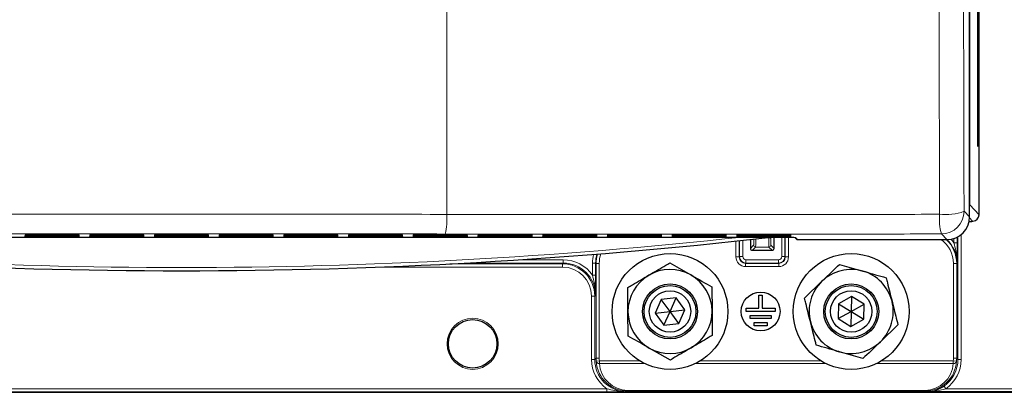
# Model space of a CAD drawing. Header units: millimetres. Extents: x 5 to 418, y 2 to 292.
# Tile 2 of 47: x 75 to 125, y 81 to 100. Entities that reach past the tile are written whole.
import ezdxf

# ---------------------------------------------------------------- set-up
doc = ezdxf.new("R2010")
doc.units = ezdxf.units.MM

msp = doc.modelspace()

# ---------------------------------------------------------------- linework, layer by layer
at = {"color": 7, "linetype": 'Continuous', "lineweight": 25}
for p, q in [((124.1941, 90.1383), (124.1941, 245.6513)), ((124.1198, 239.2856), (124.1198, 93.6522)), ((124.1277, 93.6522), (124.1277, 239.2856)), ((123.7052, 90.0248), (123.7052, 102.6024)), ((124.1198, 93.6522), (124.1277, 93.6522)), ((123.6825, 89.7954), (123.8043, 89.7954)), ((123.8069, 89.805), (123.8621, 89.805)), ((123.8622, 89.805), (123.8735, 89.8052)), ((54.2068, 88.9876), (112.0017, 88.9876)), ((75.1773, 89.0481), (77.6979, 89.0481)), ((75.1805, 89.1073), (77.6948, 89.1073)), ((77.8184, 89.1058), (77.8191, 89.1057)), ((77.8215, 89.0465), (77.8222, 89.0464)), ((78.5107, 89.0481), (81.0312, 89.0481)), ((78.5138, 89.1073), (81.0281, 89.1073)), ((81.1518, 89.1058), (81.1524, 89.1057)), ((81.1549, 89.0465), (81.1555, 89.0464)), ((81.844, 89.0481), (84.3646, 89.0481)), ((81.8471, 89.1073), (84.3615, 89.1073)), ((84.4851, 89.1058), (84.4858, 89.1057)), ((84.4882, 89.0465), (84.4889, 89.0464)), ((85.1773, 89.0481), (87.6979, 89.0481)), ((85.1805, 89.1073), (87.6948, 89.1073)), ((87.8184, 89.1058), (87.8191, 89.1057)), ((87.8215, 89.0465), (87.8222, 89.0464)), ((88.5107, 89.0481), (91.0312, 89.0481)), ((88.5138, 89.1073), (91.0281, 89.1073)), ((91.1518, 89.1058), (91.1524, 89.1057)), ((91.1549, 89.0465), (91.1555, 89.0464)), ((91.844, 89.0481), (94.3646, 89.0481)), ((91.8471, 89.1073), (94.3615, 89.1073)), ((94.4851, 89.1058), (94.4858, 89.1057)), ((94.4882, 89.0465), (94.4889, 89.0464)), ((95.1773, 89.0481), (97.6979, 89.0481)), ((95.1805, 89.1073), (97.6948, 89.1073)), ((97.8184, 89.1058), (97.8191, 89.1057)), ((97.8215, 89.0465), (97.8222, 89.0464)), ((98.5107, 89.0481), (101.0312, 89.0481)), ((98.5138, 89.1073), (101.0281, 89.1073)), ((101.1518, 89.1058), (101.1524, 89.1057)), ((101.1549, 89.0465), (101.1555, 89.0464)), ((101.844, 89.0481), (104.3646, 89.0481)), ((101.8471, 89.1073), (104.3615, 89.1073)), ((104.4851, 89.1058), (104.4858, 89.1057)), ((104.4882, 89.0465), (104.4889, 89.0464)), ((105.1773, 89.0481), (107.6979, 89.0481)), ((105.1805, 89.1073), (107.6948, 89.1073)), ((107.8184, 89.1058), (107.8191, 89.1057)), ((107.8215, 89.0465), (107.8222, 89.0464)), ((108.5107, 89.0481), (111.0312, 89.0481)), ((108.5138, 89.1073), (111.0281, 89.1073)), ((111.1518, 89.1058), (111.1524, 89.1057)), ((111.1549, 89.0465), (111.1555, 89.0464)), ((111.844, 89.0481), (114.3646, 89.0481)), ((111.8471, 89.1073), (114.3615, 89.1073)), ((112.4113, 88.8649), (112.4113, 88.4061)), ((113.3554, 88.971), (113.5139, 88.971)), ((113.6306, 88.4061), (113.6306, 88.9709)), ((114.4851, 89.1058), (114.4858, 89.1057)), ((114.4882, 89.0465), (114.4889, 89.0464)), ((114.7145, 88.9541), (114.7889, 88.8783)), ((114.8365, 88.8583), (122.5388, 88.8583)), ((112.5113, 88.3061), (113.5306, 88.3061)), ((108.2541, 87.654), (109.3416, 87.0359)), ((116.9988, 87.5797), (118.2013, 87.235)), ((110.4292, 86.4177), (110.4376, 85.1668)), ((115.1993, 85.8416), (116.0991, 86.7107)), ((107.8176, 85.7744), (107.5055, 85.0707)), ((108.5831, 85.8559), (107.8176, 85.7744)), ((108.271, 85.1522), (107.8176, 85.7744)), ((108.271, 85.1522), (108.5831, 85.8559)), ((109.0364, 85.2338), (108.5831, 85.8559)), ((112.8543, 85.3189), (112.8543, 85.9856)), ((112.8543, 85.9856), (113.021, 85.9856)), ((113.021, 85.9856), (113.021, 85.3189)), ((117.622, 85.9218), (116.9467, 85.5524)), ((117.622, 85.9218), (117.6043, 85.1522)), ((118.2796, 85.5217), (117.622, 85.9218)), ((108.271, 85.1522), (109.0364, 85.2338)), ((108.7243, 84.5301), (109.0364, 85.2338)), ((112.1876, 85.1522), (112.1876, 85.3189)), ((112.1876, 85.3189), (112.8543, 85.3189)), ((113.021, 85.3189), (113.6876, 85.3189)), ((113.6876, 85.3189), (113.6876, 85.1522)), ((116.9467, 85.5524), (116.9289, 84.7828)), ((116.9467, 85.5524), (117.6043, 85.1522)), ((117.6043, 85.1522), (118.2796, 85.5217)), ((118.2619, 84.7521), (118.2796, 85.5217)), ((106.1128, 83.8868), (106.1043, 85.1377)), ((107.5055, 85.0707), (108.271, 85.1522)), ((107.5055, 85.0707), (107.9588, 84.4486)), ((107.9588, 84.4486), (108.271, 85.1522)), ((108.7243, 84.5301), (108.271, 85.1522)), ((113.6876, 85.1522), (112.1876, 85.1522)), ((112.396, 84.7856), (112.396, 84.9522)), ((112.396, 84.9522), (113.4793, 84.9522)), ((113.4793, 84.7856), (112.396, 84.7856)), ((113.4793, 84.9522), (113.4793, 84.7856)), ((116.9289, 84.7828), (117.6043, 85.1522)), ((116.9289, 84.7828), (117.5866, 84.3827)), ((117.6043, 85.1522), (117.5866, 84.3827)), ((117.5866, 84.3827), (118.2619, 84.7521)), ((117.6043, 85.1522), (118.2619, 84.7521)), ((107.9588, 84.4486), (108.7243, 84.5301)), ((112.6043, 84.4189), (112.6043, 84.5856)), ((112.6043, 84.5856), (113.271, 84.5856)), ((113.271, 84.4189), (112.6043, 84.4189)), ((113.271, 84.5856), (113.271, 84.4189)), ((120.0093, 84.4629), (119.1095, 83.5938)), ((108.2878, 82.6505), (107.2003, 83.2686)), ((118.2098, 82.7248), (117.0073, 83.0695)), ((37.271, 80.9856), (128.9376, 80.9856)), ((128.9376, 81.006), (121.4407, 81.006))]:
    msp.add_line(p, q, dxfattribs=at)
at = {"color": 7, "linetype": 'Continuous', "lineweight": 18}
for p, q in [((96.771, 189.8287), (96.771, 90.1582)), ((123.7157, 102.8944), (123.7157, 90.6509)), ((123.4161, 90.3149), (123.7052, 90.0248)), ((123.7052, 90.6509), (123.7157, 90.6509)), ((123.7157, 90.6509), (124.1941, 90.1383)), ((123.8608, 89.805), (123.7041, 89.973)), ((123.8043, 89.805), (123.8608, 89.805)), ((123.8043, 89.7954), (123.8043, 89.805)), ((123.8608, 89.805), (123.8622, 89.805)), ((75.0417, 89.0008), (75.0441, 89.0457)), ((75.0553, 89.0466), (75.0441, 89.0457)), ((75.0448, 89.0602), (75.0472, 89.105)), ((75.0584, 89.1059), (75.0472, 89.105)), ((75.1747, 88.9984), (75.1747, 89.0481)), ((77.7005, 88.9984), (75.1747, 88.9984)), ((75.1779, 89.1073), (75.1779, 89.0578)), ((77.6974, 89.0578), (75.1779, 89.0578)), ((77.6974, 89.1073), (77.6974, 89.0578)), ((77.7005, 88.9984), (77.7005, 89.0481)), ((77.8281, 89.105), (77.8169, 89.1059)), ((77.8312, 89.0457), (77.82, 89.0466)), ((77.8281, 89.105), (77.8304, 89.0602)), ((77.8312, 89.0457), (77.8335, 89.0008)), ((78.375, 89.0008), (78.3774, 89.0457)), ((78.3886, 89.0466), (78.3774, 89.0457)), ((78.3782, 89.0602), (78.3805, 89.105)), ((78.3917, 89.1059), (78.3805, 89.105)), ((78.5081, 88.9984), (78.5081, 89.0481)), ((81.0338, 88.9984), (78.5081, 88.9984)), ((78.5112, 89.1073), (78.5112, 89.0578)), ((81.0307, 89.0578), (78.5112, 89.0578)), ((81.0307, 89.1073), (81.0307, 89.0578)), ((81.0338, 88.9984), (81.0338, 89.0481)), ((81.1614, 89.105), (81.1502, 89.1059)), ((81.1645, 89.0457), (81.1533, 89.0466)), ((81.1614, 89.105), (81.1638, 89.0602)), ((81.1645, 89.0457), (81.1669, 89.0008)), ((81.7084, 89.0008), (81.7107, 89.0457)), ((81.722, 89.0466), (81.7107, 89.0457)), ((81.7115, 89.0602), (81.7138, 89.105)), ((81.7251, 89.1059), (81.7138, 89.105)), ((81.8414, 88.9984), (81.8414, 89.0481)), ((84.3672, 88.9984), (81.8414, 88.9984)), ((81.8445, 89.1073), (81.8445, 89.0578)), ((84.3641, 89.0578), (81.8445, 89.0578)), ((84.3641, 89.1073), (84.3641, 89.0578)), ((84.3672, 88.9984), (84.3672, 89.0481)), ((84.4947, 89.105), (84.4835, 89.1059)), ((84.4978, 89.0457), (84.4866, 89.0466)), ((84.4947, 89.105), (84.4971, 89.0602)), ((84.4978, 89.0457), (84.5002, 89.0008)), ((85.0417, 89.0008), (85.0441, 89.0457)), ((85.0553, 89.0466), (85.0441, 89.0457)), ((85.0448, 89.0602), (85.0472, 89.105)), ((85.0584, 89.1059), (85.0472, 89.105)), ((85.1747, 88.9984), (85.1747, 89.0481)), ((87.7005, 88.9984), (85.1747, 88.9984)), ((85.1779, 89.1073), (85.1779, 89.0578)), ((87.6974, 89.0578), (85.1779, 89.0578)), ((87.6974, 89.1073), (87.6974, 89.0578)), ((87.7005, 88.9984), (87.7005, 89.0481)), ((87.8281, 89.105), (87.8169, 89.1059)), ((87.8312, 89.0457), (87.82, 89.0466)), ((87.8281, 89.105), (87.8304, 89.0602)), ((87.8312, 89.0457), (87.8335, 89.0008)), ((88.375, 89.0008), (88.3774, 89.0457)), ((88.3886, 89.0466), (88.3774, 89.0457)), ((88.3782, 89.0602), (88.3805, 89.105)), ((88.3917, 89.1059), (88.3805, 89.105)), ((88.5081, 88.9984), (88.5081, 89.0481)), ((91.0338, 88.9984), (88.5081, 88.9984)), ((88.5112, 89.1073), (88.5112, 89.0578)), ((91.0307, 89.0578), (88.5112, 89.0578)), ((91.0307, 89.1073), (91.0307, 89.0578)), ((91.0338, 88.9984), (91.0338, 89.0481)), ((91.1614, 89.105), (91.1502, 89.1059)), ((91.1645, 89.0457), (91.1533, 89.0466)), ((91.1614, 89.105), (91.1638, 89.0602)), ((91.1645, 89.0457), (91.1669, 89.0008)), ((91.7084, 89.0008), (91.7107, 89.0457)), ((91.722, 89.0466), (91.7107, 89.0457)), ((91.7115, 89.0602), (91.7138, 89.105)), ((91.7251, 89.1059), (91.7138, 89.105)), ((91.8414, 88.9984), (91.8414, 89.0481)), ((94.3672, 88.9984), (91.8414, 88.9984)), ((91.8445, 89.1073), (91.8445, 89.0578)), ((94.3641, 89.0578), (91.8445, 89.0578)), ((94.3641, 89.1073), (94.3641, 89.0578)), ((94.3672, 88.9984), (94.3672, 89.0481)), ((94.4947, 89.105), (94.4835, 89.1059)), ((94.4978, 89.0457), (94.4866, 89.0466)), ((94.4947, 89.105), (94.4971, 89.0602)), ((94.4978, 89.0457), (94.5002, 89.0008)), ((95.0417, 89.0008), (95.0441, 89.0457)), ((95.0553, 89.0466), (95.0441, 89.0457)), ((95.0448, 89.0602), (95.0472, 89.105)), ((95.0584, 89.1059), (95.0472, 89.105)), ((95.1747, 88.9984), (95.1747, 89.0481)), ((97.7005, 88.9984), (95.1747, 88.9984)), ((95.1779, 89.1073), (95.1779, 89.0578)), ((97.6974, 89.0578), (95.1779, 89.0578)), ((97.6974, 89.1073), (97.6974, 89.0578)), ((97.7005, 88.9984), (97.7005, 89.0481)), ((97.8281, 89.105), (97.8169, 89.1059)), ((97.8312, 89.0457), (97.82, 89.0466)), ((97.8281, 89.105), (97.8304, 89.0602)), ((97.8312, 89.0457), (97.8335, 89.0008)), ((98.375, 89.0008), (98.3774, 89.0457)), ((98.3886, 89.0466), (98.3774, 89.0457)), ((98.3782, 89.0602), (98.3805, 89.105)), ((98.3917, 89.1059), (98.3805, 89.105)), ((98.5081, 88.9984), (98.5081, 89.0481)), ((101.0338, 88.9984), (98.5081, 88.9984)), ((98.5112, 89.1073), (98.5112, 89.0578)), ((101.0307, 89.0578), (98.5112, 89.0578)), ((101.0307, 89.1073), (101.0307, 89.0578)), ((101.0338, 88.9984), (101.0338, 89.0481)), ((101.1614, 89.105), (101.1502, 89.1059)), ((101.1645, 89.0457), (101.1533, 89.0466)), ((101.1614, 89.105), (101.1638, 89.0602)), ((101.1645, 89.0457), (101.1669, 89.0008)), ((101.7084, 89.0008), (101.7107, 89.0457)), ((101.722, 89.0466), (101.7107, 89.0457)), ((101.7115, 89.0602), (101.7138, 89.105)), ((101.7251, 89.1059), (101.7138, 89.105)), ((101.8414, 88.9984), (101.8414, 89.0481)), ((104.3672, 88.9984), (101.8414, 88.9984)), ((101.8445, 89.1073), (101.8445, 89.0578)), ((104.3641, 89.0578), (101.8445, 89.0578)), ((104.3641, 89.1073), (104.3641, 89.0578)), ((104.3672, 88.9984), (104.3672, 89.0481)), ((104.4947, 89.105), (104.4835, 89.1059)), ((104.4978, 89.0457), (104.4866, 89.0466)), ((104.4947, 89.105), (104.4971, 89.0602)), ((104.4978, 89.0457), (104.5002, 89.0008)), ((105.0417, 89.0008), (105.0441, 89.0457)), ((105.0553, 89.0466), (105.0441, 89.0457)), ((105.0448, 89.0602), (105.0472, 89.105)), ((105.0584, 89.1059), (105.0472, 89.105)), ((105.1747, 88.9984), (105.1747, 89.0481)), ((107.7005, 88.9984), (105.1747, 88.9984)), ((105.1779, 89.1073), (105.1779, 89.0578)), ((107.6974, 89.0578), (105.1779, 89.0578)), ((107.6974, 89.1073), (107.6974, 89.0578)), ((107.7005, 88.9984), (107.7005, 89.0481)), ((107.8281, 89.105), (107.8169, 89.1059)), ((107.8312, 89.0457), (107.82, 89.0466)), ((107.8281, 89.105), (107.8304, 89.0602)), ((107.8312, 89.0457), (107.8335, 89.0008)), ((108.375, 89.0008), (108.3774, 89.0457)), ((108.3886, 89.0466), (108.3774, 89.0457)), ((108.3782, 89.0602), (108.3805, 89.105)), ((108.3917, 89.1059), (108.3805, 89.105)), ((108.5081, 88.9984), (108.5081, 89.0481)), ((111.0338, 88.9984), (108.5081, 88.9984)), ((108.5112, 89.1073), (108.5112, 89.0578)), ((111.0307, 89.0578), (108.5112, 89.0578)), ((111.0307, 89.1073), (111.0307, 89.0578)), ((111.0338, 88.9984), (111.0338, 89.0481)), ((111.1614, 89.105), (111.1502, 89.1059)), ((111.1645, 89.0457), (111.1533, 89.0466)), ((111.1614, 89.105), (111.1638, 89.0602)), ((111.1645, 89.0457), (111.1669, 89.0008)), ((111.6672, 87.9651), (111.6672, 88.7837)), ((111.7084, 89.0008), (111.7107, 89.0457)), ((111.722, 89.0466), (111.7107, 89.0457)), ((111.7115, 89.0602), (111.7138, 89.105)), ((111.7251, 89.1059), (111.7138, 89.105)), ((111.8339, 88.8017), (111.8339, 87.9651)), ((111.8414, 88.9984), (111.8414, 89.0481)), ((114.3672, 88.9984), (111.8414, 88.9984)), ((111.8445, 89.1073), (111.8445, 89.0578)), ((114.3641, 89.0578), (111.8445, 89.0578)), ((111.8514, 87.9827), (111.8514, 88.8036)), ((112.0181, 88.8218), (112.0181, 87.9827)), ((114.0238, 87.9827), (114.0238, 88.9691)), ((114.1905, 88.9674), (114.1905, 87.9827)), ((114.208, 88.9652), (114.206, 88.9672)), ((114.208, 88.9652), (114.3497, 88.9652)), ((114.208, 87.9651), (114.208, 88.9652)), ((114.3641, 89.1073), (114.3641, 89.0578)), ((114.3672, 88.9984), (114.3672, 89.0481)), ((114.3747, 88.9648), (114.3747, 87.9651)), ((114.4947, 89.105), (114.4835, 89.1059)), ((114.4978, 89.0457), (114.4866, 89.0466)), ((114.4947, 89.105), (114.4971, 89.0602)), ((114.4978, 89.0457), (114.5002, 89.0008)), ((114.7471, 88.9495), (114.8365, 88.8583)), ((122.5388, 88.8583), (122.2497, 89.1484)), ((122.894, 88.6955), (122.894, 88.9137)), ((123.0606, 88.9815), (123.0606, 88.6955)), ((123.1014, 82.6781), (123.1014, 89.0029)), ((123.2681, 89.1144), (123.2681, 82.6781)), ((112.4113, 88.4061), (112.5792, 88.574)), ((112.6792, 88.474), (112.5113, 88.3061)), ((113.3627, 88.474), (112.6792, 88.474)), ((113.5306, 88.3061), (113.3627, 88.474)), ((113.4627, 88.574), (113.6306, 88.4061)), ((122.894, 88.6955), (123.0606, 88.6955)), ((100.476, 87.816), (102.7684, 87.816)), ((102.7684, 87.816), (102.7684, 87.6494)), ((111.6672, 87.9651), (111.8339, 87.9651)), ((111.8339, 87.9651), (111.8514, 87.9827)), ((112.0181, 87.9827), (111.8514, 87.9827)), ((112.1847, 87.816), (113.8572, 87.816)), ((112.1847, 87.816), (112.1847, 87.6494)), ((113.8572, 87.816), (113.8572, 87.6494)), ((114.0238, 87.9827), (114.1905, 87.9827)), ((114.1905, 87.9827), (114.208, 87.9651)), ((114.208, 87.9651), (114.3747, 87.9651)), ((102.7275, 87.4419), (93.2301, 87.4419)), ((96.936, 87.6086), (102.7275, 87.6086)), ((102.7684, 87.6494), (97.7009, 87.6494)), ((102.7275, 87.6086), (102.7684, 87.6494)), ((102.7275, 87.6086), (102.7275, 87.4419)), ((104.2738, 87.6496), (104.4405, 87.6496)), ((104.2738, 87.0288), (104.2738, 87.6496)), ((104.458, 87.6321), (104.4405, 87.6496)), ((104.4405, 87.6496), (104.4405, 87.0288)), ((104.6247, 87.6321), (104.458, 87.6321)), ((104.458, 82.7422), (104.458, 87.6321)), ((104.6247, 87.6321), (104.6247, 82.7422)), ((112.1847, 87.6494), (112.1672, 87.6318)), ((112.1672, 87.4652), (112.1672, 87.6318)), ((112.1672, 87.6318), (113.8748, 87.6318)), ((113.8748, 87.4652), (112.1672, 87.4652)), ((113.8572, 87.6494), (112.1847, 87.6494)), ((113.8748, 87.6318), (113.8572, 87.6494)), ((113.8748, 87.4652), (113.8748, 87.6318)), ((123.0373, 87.6321), (122.8707, 87.6321)), ((122.8707, 82.7422), (122.8707, 87.6321)), ((123.0549, 87.6496), (123.0373, 87.6321)), ((123.0373, 87.6321), (123.0373, 82.7422)), ((104.2738, 87.0288), (104.4405, 87.0288)), ((104.3939, 85.9421), (104.2273, 85.9421)), ((104.2273, 82.6781), (104.2273, 85.9421)), ((104.4348, 85.983), (104.3939, 85.9421)), ((104.3939, 85.9421), (104.3939, 82.6781)), ((104.3939, 82.6781), (104.2273, 82.6781)), ((104.3939, 82.6781), (104.458, 82.7422)), ((104.6247, 82.7422), (104.458, 82.7422)), ((123.0373, 82.7422), (122.8707, 82.7422)), ((123.0373, 82.7422), (123.1014, 82.6781)), ((123.2681, 82.6781), (123.1014, 82.6781)), ((104.6313, 82.6017), (104.4654, 82.586)), ((104.6313, 82.6017), (106.7235, 82.6017)), ((104.6313, 82.474), (104.6313, 82.6017)), ((106.9568, 82.474), (104.6313, 82.474)), ((116.2901, 82.474), (109.5852, 82.474)), ((109.8184, 82.6017), (116.0568, 82.6017)), ((122.8641, 82.474), (118.9185, 82.474)), ((119.1518, 82.6017), (122.8641, 82.6017)), ((123.03, 82.586), (122.8641, 82.6017)), ((122.8641, 82.474), (122.8641, 82.6017)), ((61.1941, 81.1726), (105.0145, 81.1726)), ((105.0145, 81.1726), (105.0145, 81.006)), ((122.4808, 81.1726), (122.3858, 81.3095)), ((122.4808, 81.1726), (128.9376, 81.1726)), ((105.0145, 81.006), (61.1941, 81.006)), ((106.0956, 81.0469), (106.0604, 81.0117)), ((106.0956, 81.0859), (121.3998, 81.0859)), ((106.0956, 81.0469), (106.0956, 81.0859)), ((121.3998, 81.0469), (106.0956, 81.0469)), ((121.3998, 81.0469), (121.3998, 81.0859)), ((121.4407, 81.006), (121.3998, 81.0469))]:
    msp.add_line(p, q, dxfattribs=at)
at = {"color": 7, "linetype": 'Continuous', "lineweight": 18, "flags": 128}
msp.add_lwpolyline([(114.7471, 88.9495), (114.7341, 88.9507), (114.7249, 88.9532)], dxfattribs=at)
at = {"color": 7, "linetype": 'Continuous', "lineweight": 25}
for centre, radius in [((108.271, 85.1522), 2.9833), ((117.6043, 85.1522), 2.9833), ((108.271, 85.1522), 1.418), ((108.271, 85.1522), 1.3333), ((117.6043, 85.1522), 1.418), ((117.6043, 85.1522), 1.3333), ((108.271, 85.1522), 1.0667), ((112.9376, 85.1522), 1), ((117.6043, 85.1522), 1.0667), ((98.1043, 83.4856), 1.25)]:
    msp.add_circle(centre, radius, dxfattribs=at)
at = {"color": 7, "linetype": 'Continuous', "lineweight": 18}
msp.add_circle((98.1043, 83.4856), 1.3167, dxfattribs=at)
for centre, radius, start, end in [((122.4706, 92.8215), 2.6791, 263.22472, 290.66725), ((122.2492, 90.3153), 1.1669, 270.02116, 359.97878), ((93.1174, 89.9407), 3.6601, 347.45221, 3.40641), ((125.2854, 89.9444), 3.1383, 176.03895, 194.69265), ((123.8043, 89.8621), 0.0667, 269.99965, 301.10783), ((83.1043, 353.9163), 266.5, 263.774994, 276.225006), ((75.0417, 89.0674), 0.0667, 269.99639, 342.76883), ((75.0448, 89.1268), 0.0667, 269.99639, 342.66885), ((77.8304, 89.1268), 0.0667, 197.33019, 270.00457), ((77.8335, 89.0674), 0.0667, 197.23021, 270.00457), ((78.3751, 89.0674), 0.0667, 269.99639, 342.76883), ((78.3782, 89.1268), 0.0667, 269.99639, 342.66885), ((81.1638, 89.1268), 0.0667, 197.33019, 270.00457), ((81.1669, 89.0674), 0.0667, 197.23021, 270.00457), ((81.7084, 89.0674), 0.0667, 269.99639, 342.76883), ((81.7115, 89.1268), 0.0667, 269.99639, 342.66885), ((84.4971, 89.1268), 0.0667, 197.33019, 270.00457), ((84.5002, 89.0674), 0.0667, 197.23021, 270.00457), ((85.0417, 89.0674), 0.0667, 269.99639, 342.76883), ((85.0448, 89.1268), 0.0667, 269.99639, 342.66885), ((87.8304, 89.1268), 0.0667, 197.33019, 270.00457), ((87.8335, 89.0674), 0.0667, 197.23021, 270.00457), ((88.3751, 89.0674), 0.0667, 269.99639, 342.76883), ((88.3782, 89.1268), 0.0667, 269.99639, 342.66885), ((91.1638, 89.1268), 0.0667, 197.33019, 270.00457), ((91.1669, 89.0674), 0.0667, 197.23021, 270.00457), ((91.7084, 89.0674), 0.0667, 269.99639, 342.76883), ((91.7115, 89.1268), 0.0667, 269.99639, 342.66885), ((94.4971, 89.1268), 0.0667, 197.33019, 270.00457), ((94.5002, 89.0674), 0.0667, 197.23021, 270.00457), ((95.0417, 89.0674), 0.0667, 269.99639, 342.76883), ((95.0448, 89.1268), 0.0667, 269.99639, 342.66885), ((97.8304, 89.1268), 0.0667, 197.33019, 270.00457), ((97.8335, 89.0674), 0.0667, 197.23021, 270.00457), ((98.3751, 89.0674), 0.0667, 269.99639, 342.76883), ((98.3782, 89.1268), 0.0667, 269.99639, 342.66885), ((101.1638, 89.1268), 0.0667, 197.33019, 270.00457), ((101.1669, 89.0674), 0.0667, 197.23021, 270.00457), ((101.7084, 89.0674), 0.0667, 269.99639, 342.76883), ((101.7115, 89.1268), 0.0667, 269.99639, 342.66885), ((104.4971, 89.1268), 0.0667, 197.33019, 270.00457), ((104.5002, 89.0674), 0.0667, 197.23021, 270.00457), ((105.0417, 89.0674), 0.0667, 269.99639, 342.76883), ((105.0448, 89.1268), 0.0667, 269.99639, 342.66885), ((107.8304, 89.1268), 0.0667, 197.33019, 270.00457), ((107.8335, 89.0674), 0.0667, 197.23021, 270.00457), ((108.3751, 89.0674), 0.0667, 269.99639, 342.76883), ((108.3782, 89.1268), 0.0667, 269.99639, 342.66885), ((111.1638, 89.1268), 0.0667, 197.33019, 270.00457), ((111.1669, 89.0674), 0.0667, 197.23021, 270.00457), ((111.7084, 89.0674), 0.0667, 269.99639, 342.76883), ((111.7115, 89.1268), 0.0667, 269.99639, 342.66885), ((114.4971, 89.1268), 0.0667, 197.33019, 270.00457), ((114.5002, 89.0674), 0.0667, 197.23021, 270.00457), ((114.8364, 88.9249), 0.0666, 224.43372, 270.02051), ((112.5113, 88.4061), 0.1, 180.00511, 269.99489), ((112.6792, 88.5741), 0.1, 180.00511, 269.99489), ((113.3627, 88.5741), 0.1, 270.00511, 359.99489), ((113.5306, 88.4061), 0.1, 270.00511, 359.99489), ((112.1848, 87.9827), 0.3333, 180.00873, 269.99127), ((113.8572, 87.9827), 0.3333, 270.00873, 359.99127), ((104.6109, 82.6227), 0.1501, 194.1381, 277.78819), ((122.8844, 82.6227), 0.1501, 262.21181, 345.8619)]:
    msp.add_arc(centre, radius, start, end, dxfattribs=at)
at = {"color": 7, "linetype": 'Continuous', "lineweight": 25}
for centre, radius, start, end in [((123.8043, 89.862), 0.0667, 270, 301.13043), ((83.1043, 353.9163), 266.6667, 263.460485, 276.539515), ((114.8365, 88.9249), 0.0667, 224.43262, 270), ((112.5113, 88.4061), 0.1, 180, 270), ((113.5306, 88.4061), 0.1, 270, 0), ((108.271, 85.1522), 2.1667, 60.38566, 120.38566), ((117.6043, 85.1522), 2.1667, 74.00505, 134.00505), ((108.271, 85.1522), 2.1667, 120.38566, 180.38566), ((108.271, 85.1522), 2.1667, 0.38566, 60.38566), ((117.6043, 85.1522), 2.1667, 14.00505, 74.00505), ((117.6043, 85.1522), 2.1667, 134.00505, 194.00505), ((117.6043, 85.1522), 2.1667, 314.00505, 14.00505), ((108.271, 85.1522), 2.1667, 180.38566, 240.38566), ((108.271, 85.1522), 2.1667, 300.38566, 0.38566), ((117.6043, 85.1522), 2.1667, 194.00505, 254.00505), ((108.271, 85.1522), 2.1667, 240.38566, 300.38566), ((117.6043, 85.1522), 2.1667, 254.00505, 314.00505)]:
    msp.add_arc(centre, radius, start, end, dxfattribs=at)
at = {"color": 7, "linetype": 'Continuous', "lineweight": 18}
for centre, major_axis, ratio, start_param, end_param in [((123.3824, 90.651), (-0.2275, 0.2438), 0.9997931, 3.7097766, 3.9614062), ((75.1752, 89.0008), (0.1335, 0), 0.0178207, 3.1406575, 4.7087148), ((75.1776, 89.0457), (0.1335, 0), 0.0177877, 2.8554193, 3.140661), ((75.1783, 89.0602), (0.1335, 0), 0.0178207, 3.1406575, 4.7087148), ((75.1807, 89.105), (0.1335, 0), 0.0177877, 2.8554193, 3.140661), ((77.6946, 89.105), (0.1335, 0), 0.0177877, 0.0009316, 0.2833315), ((77.6977, 89.0457), (0.1335, 0), 0.0177877, 0.0009316, 0.2833315), ((78.5086, 89.0008), (0.1335, 0), 0.0178207, 3.1406575, 4.7087148), ((78.5109, 89.0457), (0.1335, 0), 0.0177877, 2.8554193, 3.140661), ((78.5117, 89.0602), (0.1335, 0), 0.0178207, 3.1406575, 4.7087148), ((78.514, 89.105), (0.1335, 0), 0.0177877, 2.8554193, 3.140661), ((81.0279, 89.105), (0.1335, 0), 0.0177877, 0.0009316, 0.2833315), ((81.031, 89.0457), (0.1335, 0), 0.0177877, 0.0009316, 0.2833315), ((81.8419, 89.0008), (0.1335, 0), 0.0178207, 3.1406575, 4.7087148), ((81.8443, 89.0457), (0.1335, 0), 0.0177877, 2.8554193, 3.140661), ((81.845, 89.0602), (0.1335, 0), 0.0178207, 3.1406575, 4.7087148), ((81.8474, 89.105), (0.1335, 0), 0.0177877, 2.8554193, 3.140661), ((84.3612, 89.105), (0.1335, 0), 0.0177877, 0.0009316, 0.2833315), ((84.3643, 89.0457), (0.1335, 0), 0.0177877, 0.0009316, 0.2833315), ((85.1752, 89.0008), (0.1335, 0), 0.0178207, 3.1406575, 4.7087148), ((85.1776, 89.0457), (0.1335, 0), 0.0177877, 2.8554193, 3.140661), ((85.1783, 89.0602), (0.1335, 0), 0.0178207, 3.1406575, 4.7087148), ((85.1807, 89.105), (0.1335, 0), 0.0177877, 2.8554193, 3.140661), ((87.6946, 89.105), (0.1335, 0), 0.0177877, 0.0009316, 0.2833315), ((87.6977, 89.0457), (0.1335, 0), 0.0177877, 0.0009316, 0.2833315), ((88.5086, 89.0008), (0.1335, 0), 0.0178207, 3.1406575, 4.7087148), ((88.5109, 89.0457), (0.1335, 0), 0.0177877, 2.8554193, 3.140661), ((88.5117, 89.0602), (0.1335, 0), 0.0178207, 3.1406575, 4.7087148), ((88.514, 89.105), (0.1335, 0), 0.0177877, 2.8554193, 3.140661), ((91.0279, 89.105), (0.1335, 0), 0.0177877, 0.0009316, 0.2833315), ((91.031, 89.0457), (0.1335, 0), 0.0177877, 0.0009316, 0.2833315), ((91.8419, 89.0008), (0.1335, 0), 0.0178207, 3.1406575, 4.7087148), ((91.8443, 89.0457), (0.1335, 0), 0.0177877, 2.8554193, 3.140661), ((91.845, 89.0602), (0.1335, 0), 0.0178207, 3.1406575, 4.7087148), ((91.8474, 89.105), (0.1335, 0), 0.0177877, 2.8554193, 3.140661), ((94.3612, 89.105), (0.1335, 0), 0.0177877, 0.0009316, 0.2833315), ((94.3643, 89.0457), (0.1335, 0), 0.0177877, 0.0009316, 0.2833315), ((95.1752, 89.0008), (0.1335, 0), 0.0178207, 3.1406575, 4.7087148), ((95.1776, 89.0457), (0.1335, 0), 0.0177877, 2.8554193, 3.140661), ((95.1783, 89.0602), (0.1335, 0), 0.0178207, 3.1406575, 4.7087148), ((95.1807, 89.105), (0.1335, 0), 0.0177877, 2.8554193, 3.140661), ((97.6946, 89.105), (0.1335, 0), 0.0177877, 0.0009316, 0.2833315), ((97.6977, 89.0457), (0.1335, 0), 0.0177877, 0.0009316, 0.2833315), ((98.5086, 89.0008), (0.1335, 0), 0.0178207, 3.1406575, 4.7087148), ((98.5109, 89.0457), (0.1335, 0), 0.0177877, 2.8554193, 3.140661), ((98.5117, 89.0602), (0.1335, 0), 0.0178207, 3.1406575, 4.7087148), ((98.514, 89.105), (0.1335, 0), 0.0177877, 2.8554193, 3.140661), ((101.0279, 89.105), (0.1335, 0), 0.0177877, 0.0009316, 0.2833315), ((101.031, 89.0457), (0.1335, 0), 0.0177877, 0.0009316, 0.2833315), ((101.8419, 89.0008), (0.1335, 0), 0.0178207, 3.1406575, 4.7087148), ((101.8443, 89.0457), (0.1335, 0), 0.0177877, 2.8554193, 3.140661), ((101.845, 89.0602), (0.1335, 0), 0.0178207, 3.1406575, 4.7087148), ((101.8474, 89.105), (0.1335, 0), 0.0177877, 2.8554193, 3.140661), ((104.3612, 89.105), (0.1335, 0), 0.0177877, 0.0009316, 0.2833315), ((104.3643, 89.0457), (0.1335, 0), 0.0177877, 0.0009316, 0.2833315), ((105.1752, 89.0008), (0.1335, 0), 0.0178207, 3.1406575, 4.7087148), ((105.1776, 89.0457), (0.1335, 0), 0.0177877, 2.8554193, 3.140661), ((105.1783, 89.0602), (0.1335, 0), 0.0178207, 3.1406575, 4.7087148), ((105.1807, 89.105), (0.1335, 0), 0.0177877, 2.8554193, 3.140661), ((107.6946, 89.105), (0.1335, 0), 0.0177877, 0.0009316, 0.2833315), ((107.6977, 89.0457), (0.1335, 0), 0.0177877, 0.0009316, 0.2833315), ((108.5086, 89.0008), (0.1335, 0), 0.0178207, 3.1406575, 4.7087148), ((108.5109, 89.0457), (0.1335, 0), 0.0177877, 2.8554193, 3.140661), ((108.5117, 89.0602), (0.1335, 0), 0.0178207, 3.1406575, 4.7087148), ((108.514, 89.105), (0.1335, 0), 0.0177877, 2.8554193, 3.140661), ((111.0279, 89.105), (0.1335, 0), 0.0177877, 0.0009316, 0.2833315), ((111.031, 89.0457), (0.1335, 0), 0.0177877, 0.0009316, 0.2833315), ((111.8419, 89.0008), (0.1335, 0), 0.0178207, 3.1406575, 4.7087148), ((111.8443, 89.0457), (0.1335, 0), 0.0177877, 2.8554193, 3.140661), ((111.845, 89.0602), (0.1335, 0), 0.0178207, 3.1406575, 4.7087148), ((111.8474, 89.105), (0.1335, 0), 0.0177877, 2.8554193, 3.140661), ((112.5791, 89.8073), (0, 1.2333), 0.0087269, 3.1503193, 3.8667873), ((112.6791, 89.8073), (0, 1.3333), 0.0080724, 3.1503193, 3.9593958), ((113.3628, 89.8073), (0, 1.3333), 0.0080724, 2.2488959, 3.132866), ((113.4628, 89.8073), (0, 1.2333), 0.0087269, 2.3034833, 3.132866), ((114.3612, 89.105), (0.1335, 0), 0.0177877, 0.0009316, 0.2833315), ((114.3643, 89.0457), (0.1335, 0), 0.0177877, 0.0009316, 0.2833315), ((121.3705, 87.6316), (1.061, 1.061), 0.9996955, 5.4979394, 6.4549232), ((121.3705, 87.6316), (1.1788, 1.1788), 0.9997563, 5.4979394, 6.3246491), ((121.3879, 87.6491), (1.1789, 1.1789), 0.9996346, 5.4979394, 6.3091856), ((121.3879, 87.6491), (1.2968, 1.2968), 0.9996955, 6.1049534, 6.2317516), ((102.7678, 85.9824), (1.2968, 1.2968), 0.9996955, 6.1049534, 7.0684312), ((106.1075, 87.6491), (-1.2968, 1.2968), 0.9996955, 0.5395597, 0.7852459), ((106.1075, 87.6491), (1.1789, -1.1789), 0.9996346, 3.6471879, 3.9268385), ((106.1249, 87.6316), (1.1788, -1.1788), 0.9997563, 3.6350205, 3.9268385), ((106.1249, 87.6316), (-1.061, 1.061), 0.9996955, 0.449622, 0.7852459), ((112.1673, 87.9653), (-0.3537, -0.3537), 0.9996955, 5.4979394, 7.0684312), ((112.1673, 87.9653), (0.2358, 0.2358), 0.9993912, 2.3563468, 3.9268385), ((112.1848, 87.9827), (-0.1179, -0.1179), 0.9996955, 5.4979394, 7.0684312), ((113.8572, 87.9827), (0.1179, -0.1179), 0.9996955, 5.4979394, 7.0684312), ((113.8746, 87.9653), (0.3537, -0.3537), 0.9996955, 5.4979394, 7.0684312), ((113.8746, 87.9653), (0.2358, -0.2358), 0.9993912, 5.4979394, 7.0684312), ((102.7271, 85.9417), (1.1788, 1.1788), 0.9997563, 5.4979394, 7.0684312), ((102.7271, 85.9417), (1.061, 1.061), 0.9996955, 5.4979394, 7.0684312), ((102.7678, 85.9824), (1.1789, 1.1789), 0.9996346, 5.4979394, 7.0684312), ((106.0609, 82.6787), (-1.2968, -1.2968), 0.9996955, 5.4979394, 6.4614172), ((106.0609, 82.6787), (1.1789, 1.1789), 0.9996346, 2.3563468, 3.9268385), ((106.1249, 82.7427), (1.1788, 1.1788), 0.9997563, 2.3563468, 2.4501921), ((106.1249, 82.7427), (-1.061, -1.061), 0.9996955, 5.4979394, 5.5917848), ((121.4345, 82.6787), (1.1789, -1.1789), 0.9996346, 6.1049534, 7.0684312), ((121.4345, 82.6787), (1.2968, -1.2968), 0.9996955, 6.1049534, 7.0684312), ((121.3705, 82.7427), (1.061, -1.061), 0.9996955, 0.6914006, 0.7852459), ((121.3705, 82.7427), (1.1788, -1.1788), 0.9997563, 0.6914006, 0.7852459), ((106.1279, 82.7457), (0.6652, 1.5705), 0.9734044, 2.0560008, 3.5326472), ((106.1279, 82.618), (0.6015, 1.4165), 0.9705015, 2.0558732, 3.5325197), ((121.3675, 82.7457), (-0.6652, 1.5705), 0.9734044, 2.7505381, 4.2271845), ((121.3675, 82.618), (-0.6015, 1.4165), 0.9705015, 2.7506657, 4.2273121)]:
    msp.add_ellipse(centre, major_axis=major_axis, ratio=ratio, start_param=start_param, end_param=end_param, dxfattribs=at)
at = {"color": 7, "linetype": 'Continuous', "lineweight": 25}
for centre, major_axis, ratio, start_param, end_param in [((122.5384, 90.0251), (-0.8237, 0.8266), 0.9997203, 2.3581051, 3.9285857), ((123.8608, 90.1384), (-0.2275, 0.2438), 0.9997931, 2.4288866, 3.9614062), ((75.1776, 89.0457), (0.1335, 0), 0.0177877, 1.5726037, 2.8554193), ((75.1807, 89.105), (0.1335, 0), 0.0177877, 1.5726037, 2.8554193), ((77.6946, 89.105), (0.1335, 0), 0.0177877, 0.2833315, 1.5689889), ((77.6969, 89.0602), (0.1335, 0), 0.0178207, 4.7160631, 6.2841204), ((77.6977, 89.0457), (0.1335, 0), 0.0177877, 0.2833315, 1.5689889), ((77.7, 89.0008), (0.1335, 0), 0.0178207, 4.7160631, 6.2841204), ((78.5109, 89.0457), (0.1335, 0), 0.0177877, 1.5726037, 2.8554193), ((78.514, 89.105), (0.1335, 0), 0.0177877, 1.5726037, 2.8554193), ((81.0279, 89.105), (0.1335, 0), 0.0177877, 0.2833315, 1.5689889), ((81.0302, 89.0602), (0.1335, 0), 0.0178207, 4.7160631, 6.2841204), ((81.031, 89.0457), (0.1335, 0), 0.0177877, 0.2833315, 1.5689889), ((81.0334, 89.0008), (0.1335, 0), 0.0178207, 4.7160631, 6.2841204), ((81.8443, 89.0457), (0.1335, 0), 0.0177877, 1.5726037, 2.8554193), ((81.8474, 89.105), (0.1335, 0), 0.0177877, 1.5726037, 2.8554193), ((84.3612, 89.105), (0.1335, 0), 0.0177877, 0.2833315, 1.5689889), ((84.3636, 89.0602), (0.1335, 0), 0.0178207, 4.7160631, 6.2841204), ((84.3643, 89.0457), (0.1335, 0), 0.0177877, 0.2833315, 1.5689889), ((84.3667, 89.0008), (0.1335, 0), 0.0178207, 4.7160631, 6.2841204), ((85.1776, 89.0457), (0.1335, 0), 0.0177877, 1.5726037, 2.8554193), ((85.1807, 89.105), (0.1335, 0), 0.0177877, 1.5726037, 2.8554193), ((87.6946, 89.105), (0.1335, 0), 0.0177877, 0.2833315, 1.5689889), ((87.6969, 89.0602), (0.1335, 0), 0.0178207, 4.7160631, 6.2841204), ((87.6977, 89.0457), (0.1335, 0), 0.0177877, 0.2833315, 1.5689889), ((87.7, 89.0008), (0.1335, 0), 0.0178207, 4.7160631, 6.2841204), ((88.5109, 89.0457), (0.1335, 0), 0.0177877, 1.5726037, 2.8554193), ((88.514, 89.105), (0.1335, 0), 0.0177877, 1.5726037, 2.8554193), ((91.0279, 89.105), (0.1335, 0), 0.0177877, 0.2833315, 1.5689889), ((91.0302, 89.0602), (0.1335, 0), 0.0178207, 4.7160631, 6.2841204), ((91.031, 89.0457), (0.1335, 0), 0.0177877, 0.2833315, 1.5689889), ((91.0334, 89.0008), (0.1335, 0), 0.0178207, 4.7160631, 6.2841204), ((91.8443, 89.0457), (0.1335, 0), 0.0177877, 1.5726037, 2.8554193), ((91.8474, 89.105), (0.1335, 0), 0.0177877, 1.5726037, 2.8554193), ((94.3612, 89.105), (0.1335, 0), 0.0177877, 0.2833315, 1.5689889), ((94.3636, 89.0602), (0.1335, 0), 0.0178207, 4.7160631, 6.2841204), ((94.3643, 89.0457), (0.1335, 0), 0.0177877, 0.2833315, 1.5689889), ((94.3667, 89.0008), (0.1335, 0), 0.0178207, 4.7160631, 6.2841204), ((95.1776, 89.0457), (0.1335, 0), 0.0177877, 1.5726037, 2.8554193), ((95.1807, 89.105), (0.1335, 0), 0.0177877, 1.5726037, 2.8554193), ((97.6946, 89.105), (0.1335, 0), 0.0177877, 0.2833315, 1.5689889), ((97.6969, 89.0602), (0.1335, 0), 0.0178207, 4.7160631, 6.2841204), ((97.6977, 89.0457), (0.1335, 0), 0.0177877, 0.2833315, 1.5689889), ((97.7, 89.0008), (0.1335, 0), 0.0178207, 4.7160631, 6.2841204), ((98.5109, 89.0457), (0.1335, 0), 0.0177877, 1.5726037, 2.8554193), ((98.514, 89.105), (0.1335, 0), 0.0177877, 1.5726037, 2.8554193), ((101.0279, 89.105), (0.1335, 0), 0.0177877, 0.2833315, 1.5689889), ((101.0302, 89.0602), (0.1335, 0), 0.0178207, 4.7160631, 6.2841204), ((101.031, 89.0457), (0.1335, 0), 0.0177877, 0.2833315, 1.5689889), ((101.0334, 89.0008), (0.1335, 0), 0.0178207, 4.7160631, 6.2841204), ((101.8443, 89.0457), (0.1335, 0), 0.0177877, 1.5726037, 2.8554193), ((101.8474, 89.105), (0.1335, 0), 0.0177877, 1.5726037, 2.8554193), ((104.3612, 89.105), (0.1335, 0), 0.0177877, 0.2833315, 1.5689889), ((104.3636, 89.0602), (0.1335, 0), 0.0178207, 4.7160631, 6.2841204), ((104.3643, 89.0457), (0.1335, 0), 0.0177877, 0.2833315, 1.5689889), ((104.3667, 89.0008), (0.1335, 0), 0.0178207, 4.7160631, 6.2841204), ((105.1776, 89.0457), (0.1335, 0), 0.0177877, 1.5726037, 2.8554193), ((105.1807, 89.105), (0.1335, 0), 0.0177877, 1.5726037, 2.8554193), ((107.6946, 89.105), (0.1335, 0), 0.0177877, 0.2833315, 1.5689889), ((107.6969, 89.0602), (0.1335, 0), 0.0178207, 4.7160631, 6.2841204), ((107.6977, 89.0457), (0.1335, 0), 0.0177877, 0.2833315, 1.5689889), ((107.7, 89.0008), (0.1335, 0), 0.0178207, 4.7160631, 6.2841204), ((108.5109, 89.0457), (0.1335, 0), 0.0177877, 1.5726037, 2.8554193), ((108.514, 89.105), (0.1335, 0), 0.0177877, 1.5726037, 2.8554193), ((111.0279, 89.105), (0.1335, 0), 0.0177877, 0.2833315, 1.5689889), ((111.0302, 89.0602), (0.1335, 0), 0.0178207, 4.7160631, 6.2841204), ((111.031, 89.0457), (0.1335, 0), 0.0177877, 0.2833315, 1.5689889), ((111.0334, 89.0008), (0.1335, 0), 0.0178207, 4.7160631, 6.2841204), ((111.8443, 89.0457), (0.1335, 0), 0.0177877, 1.5726037, 2.8554193), ((111.8474, 89.105), (0.1335, 0), 0.0177877, 1.5726037, 2.8554193), ((113.5139, 88.9491), (1.2333, 0), 0.0178042, 0.0174533, 1.5707963), ((114.3612, 89.105), (0.1335, 0), 0.0177877, 0.2833315, 1.5689889), ((114.3636, 89.0602), (0.1335, 0), 0.0178207, 4.7160631, 6.2841204), ((114.3643, 89.0457), (0.1335, 0), 0.0177877, 0.2833315, 1.5689889), ((114.3667, 89.0008), (0.1335, 0), 0.0178207, 4.7160631, 6.2841204)]:
    msp.add_ellipse(centre, major_axis=major_axis, ratio=ratio, start_param=start_param, end_param=end_param, dxfattribs=at)
at = {"color": 7, "linetype": 'Continuous', "lineweight": 18}
for points, knots in [([(122.1545, 90.1612), (122.1406, 96.3182), (122.1166, 106.9896), (122.0884, 122.2156), (122.0665, 135.8107), (122.0482, 149.4215), (122.0335, 162.9626), (122.0221, 176.4322), (122.0175, 185.3632), (122.0151, 189.8287)], [0, 0, 0, 0, 0.1861515, 0.3226408, 0.4591301, 0.5955772, 0.7320242, 0.8660121, 1, 1, 1, 1]), ([(123.2765, 189.9566), (123.2789, 185.4802), (123.2835, 176.5275), (123.2949, 163.042), (123.3096, 149.5013), (123.328, 135.9075), (123.3499, 122.3294), (123.3781, 107.1224), (123.4022, 96.4642), (123.4161, 90.3149)], [0, 0, 0, 0, 0.134348, 0.268696, 0.4050088, 0.5413216, 0.6776766, 0.8140316, 1, 1, 1, 1]), ([(43.8446, 90.1495), (47.7709, 90.1549), (53.9775, 90.1635), (62.4836, 90.1696), (69.3435, 90.1723), (76.2054, 90.1726), (83.0662, 90.1704), (89.9229, 90.1657), (94.4894, 90.161), (96.771, 90.1582), (96.771, 90.1582)], [0, 0, 0, 0, 0.2229873, 0.3524885, 0.4819898, 0.611491, 0.7409922, 0.870496, 0.9999996, 1, 1, 1, 1]), ([(96.771, 90.1582), (96.771, 90.1582), (99.0217, 90.1552), (103.5304, 90.151), (110.3007, 90.1499), (116.5132, 90.1533), (120.4591, 90.1588), (122.1545, 90.1612)], [0, 0, 0, 0, 0.00000079, 0.26642141, 0.53285089, 0.79928084, 1, 1, 1, 1]), ([(96.69, 89.1456), (94.4154, 89.1482), (89.8662, 89.1534), (83.0327, 89.158), (76.1959, 89.1603), (69.3577, 89.1601), (62.5216, 89.1573), (54.0449, 89.151), (47.8599, 89.1422), (43.9473, 89.1367)], [0, 0, 0, 0, 0.1295027, 0.2590054, 0.3885077, 0.51801, 0.6475123, 0.7770145, 1, 1, 1, 1]), ([(122.2497, 89.1484), (120.5424, 89.1461), (116.5691, 89.1409), (110.3139, 89.1377), (103.4955, 89.1385), (98.9585, 89.1432), (96.69, 89.1456)], [0, 0, 0, 0, 0.200722, 0.4671477, 0.7335736, 1, 1, 1, 1]), ([(122.894, 88.6955), (122.9298, 88.5587), (123.0004, 88.2892), (123.0466, 87.9474), (123.0548, 87.7367), (123.0549, 87.6588), (123.0549, 87.6512), (123.0549, 87.6496)], [0, 0, 0, 0, 0.3948771, 0.7777329, 0.9782923, 0.995594, 1, 1, 1, 1]), ([(123.0606, 88.6955), (123.0603, 88.5432), (123.0597, 88.2539), (123.0571, 87.9161), (123.0555, 87.7213), (123.0549, 87.651), (123.0549, 87.6496)], [0, 0, 0, 0, 0.41488181, 0.78848127, 0.99594391, 1, 1, 1, 1]), ([(104.2738, 87.0288), (104.3097, 86.892), (104.3803, 86.6226), (104.4264, 86.2807), (104.4347, 86.0701), (104.4348, 85.9921), (104.4348, 85.9845), (104.4348, 85.983)], [0, 0, 0, 0, 0.3948771, 0.7777329, 0.9782923, 0.995594, 1, 1, 1, 1]), ([(104.4405, 87.0288), (104.4402, 86.8766), (104.4395, 86.5872), (104.4369, 86.2495), (104.4354, 86.0547), (104.4348, 85.9843), (104.4348, 85.983)], [0, 0, 0, 0, 0.4148818, 0.7884813, 0.9959439, 1, 1, 1, 1]), ([(105.0145, 81.1726), (105.1513, 81.1368), (105.4208, 81.0662), (105.7626, 81.02), (105.9733, 81.0118), (106.0512, 81.0117), (106.0588, 81.0117), (106.0604, 81.0117)], [0, 0, 0, 0, 0.3948771, 0.7777329, 0.9782923, 0.995594, 1, 1, 1, 1]), ([(122.4808, 81.1726), (122.3843, 81.1429), (122.1193, 81.0615), (121.7708, 81.0161), (121.5205, 81.0063), (121.4424, 81.006), (121.4407, 81.006)], [0, 0, 0, 0, 0.2828322, 0.7761557, 0.9953685, 1, 1, 1, 1]), ([(106.0604, 81.0117), (106.059, 81.0117), (105.9887, 81.0111), (105.7939, 81.0096), (105.4561, 81.0069), (105.1668, 81.0063), (105.0145, 81.006)], [0, 0, 0, 0, 0.00405609, 0.21151873, 0.58511819, 1, 1, 1, 1])]:
    msp.add_open_spline(points, degree=3, knots=knots, dxfattribs=at)
at = {"color": 7, "linetype": 'Continuous', "lineweight": 25}
for points, knots in [([(75.0541, 89.0466), (75.0537, 89.0465), (75.0525, 89.0464), (75.0523, 89.0464), (75.0533, 89.0465), (75.0538, 89.0465)], [0, 0, 0, 0, 0.1989622, 0.5773523, 1, 1, 1, 1]), ([(75.0573, 89.1059), (75.0568, 89.1058), (75.0556, 89.1057), (75.0554, 89.1057), (75.0564, 89.1057), (75.0569, 89.1058)], [0, 0, 0, 0, 0.1989622, 0.5773523, 1, 1, 1, 1]), ([(78.3875, 89.0466), (78.3871, 89.0465), (78.3858, 89.0464), (78.3856, 89.0464), (78.3866, 89.0465), (78.3872, 89.0465)], [0, 0, 0, 0, 0.19896224, 0.57735225, 1, 1, 1, 1]), ([(78.3906, 89.1059), (78.3902, 89.1058), (78.389, 89.1057), (78.3887, 89.1057), (78.3897, 89.1057), (78.3903, 89.1058)], [0, 0, 0, 0, 0.19896224, 0.57735225, 1, 1, 1, 1]), ([(81.7208, 89.0466), (81.7204, 89.0465), (81.7192, 89.0464), (81.719, 89.0464), (81.72, 89.0465), (81.7205, 89.0465)], [0, 0, 0, 0, 0.1989622, 0.5773523, 1, 1, 1, 1]), ([(81.7239, 89.1059), (81.7235, 89.1058), (81.7223, 89.1057), (81.7221, 89.1057), (81.7231, 89.1057), (81.7236, 89.1058)], [0, 0, 0, 0, 0.1989622, 0.5773523, 1, 1, 1, 1]), ([(85.0541, 89.0466), (85.0537, 89.0465), (85.0525, 89.0464), (85.0523, 89.0464), (85.0533, 89.0465), (85.0538, 89.0465)], [0, 0, 0, 0, 0.1989622, 0.5773523, 1, 1, 1, 1]), ([(85.0573, 89.1059), (85.0568, 89.1058), (85.0556, 89.1057), (85.0554, 89.1057), (85.0564, 89.1057), (85.0569, 89.1058)], [0, 0, 0, 0, 0.1989622, 0.5773523, 1, 1, 1, 1]), ([(88.3875, 89.0466), (88.3871, 89.0465), (88.3858, 89.0464), (88.3856, 89.0464), (88.3866, 89.0465), (88.3872, 89.0465)], [0, 0, 0, 0, 0.1989622, 0.5773523, 1, 1, 1, 1]), ([(88.3906, 89.1059), (88.3902, 89.1058), (88.389, 89.1057), (88.3887, 89.1057), (88.3897, 89.1057), (88.3903, 89.1058)], [0, 0, 0, 0, 0.1989622, 0.5773523, 1, 1, 1, 1]), ([(91.7208, 89.0466), (91.7204, 89.0465), (91.7192, 89.0464), (91.719, 89.0464), (91.72, 89.0465), (91.7205, 89.0465)], [0, 0, 0, 0, 0.1989622, 0.5773523, 1, 1, 1, 1]), ([(91.7239, 89.1059), (91.7235, 89.1058), (91.7223, 89.1057), (91.7221, 89.1057), (91.7231, 89.1057), (91.7236, 89.1058)], [0, 0, 0, 0, 0.1989622, 0.5773523, 1, 1, 1, 1]), ([(95.0541, 89.0466), (95.0537, 89.0465), (95.0525, 89.0464), (95.0523, 89.0464), (95.0533, 89.0465), (95.0538, 89.0465)], [0, 0, 0, 0, 0.1989622, 0.5773523, 1, 1, 1, 1]), ([(95.0573, 89.1059), (95.0568, 89.1058), (95.0556, 89.1057), (95.0554, 89.1057), (95.0564, 89.1057), (95.0569, 89.1058)], [0, 0, 0, 0, 0.1989622, 0.5773523, 1, 1, 1, 1]), ([(98.3875, 89.0466), (98.3871, 89.0465), (98.3858, 89.0464), (98.3856, 89.0464), (98.3866, 89.0465), (98.3872, 89.0465)], [0, 0, 0, 0, 0.1989622, 0.5773523, 1, 1, 1, 1]), ([(98.3906, 89.1059), (98.3902, 89.1058), (98.389, 89.1057), (98.3887, 89.1057), (98.3897, 89.1057), (98.3903, 89.1058)], [0, 0, 0, 0, 0.1989622, 0.5773523, 1, 1, 1, 1]), ([(101.7208, 89.0466), (101.7204, 89.0465), (101.7192, 89.0464), (101.719, 89.0464), (101.72, 89.0465), (101.7205, 89.0465)], [0, 0, 0, 0, 0.1989622, 0.5773523, 1, 1, 1, 1]), ([(101.7239, 89.1059), (101.7235, 89.1058), (101.7223, 89.1057), (101.7221, 89.1057), (101.7231, 89.1057), (101.7236, 89.1058)], [0, 0, 0, 0, 0.1989622, 0.5773523, 1, 1, 1, 1]), ([(105.0541, 89.0466), (105.0537, 89.0465), (105.0525, 89.0464), (105.0523, 89.0464), (105.0533, 89.0465), (105.0538, 89.0465)], [0, 0, 0, 0, 0.1989622, 0.5773523, 1, 1, 1, 1]), ([(105.0573, 89.1059), (105.0568, 89.1058), (105.0556, 89.1057), (105.0554, 89.1057), (105.0564, 89.1057), (105.0569, 89.1058)], [0, 0, 0, 0, 0.1989622, 0.5773523, 1, 1, 1, 1]), ([(108.3875, 89.0466), (108.3871, 89.0465), (108.3858, 89.0464), (108.3856, 89.0464), (108.3866, 89.0465), (108.3872, 89.0465)], [0, 0, 0, 0, 0.1989622, 0.5773523, 1, 1, 1, 1]), ([(108.3906, 89.1059), (108.3902, 89.1058), (108.389, 89.1057), (108.3887, 89.1057), (108.3897, 89.1057), (108.3903, 89.1058)], [0, 0, 0, 0, 0.1989622, 0.5773523, 1, 1, 1, 1]), ([(111.7208, 89.0466), (111.7204, 89.0465), (111.7192, 89.0464), (111.719, 89.0464), (111.72, 89.0465), (111.7205, 89.0465)], [0, 0, 0, 0, 0.1989622, 0.5773523, 1, 1, 1, 1]), ([(111.7239, 89.1059), (111.7235, 89.1058), (111.7223, 89.1057), (111.7221, 89.1057), (111.7231, 89.1057), (111.7236, 89.1058)], [0, 0, 0, 0, 0.1989622, 0.5773523, 1, 1, 1, 1]), ([(112.0017, 88.9876), (112.1129, 88.9876), (112.3512, 88.9876), (112.6742, 88.9873), (112.9425, 88.987), (113.1214, 88.9866), (113.2409, 88.9863), (113.321, 88.986), (113.3748, 88.9858), (113.411, 88.9856), (113.4376, 88.9854), (113.4559, 88.9852), (113.4678, 88.985), (113.4732, 88.9849), (113.475, 88.9847), (113.4747, 88.9847), (113.4745, 88.9847)], [0, 0, 0, 0, 0.2215727, 0.4752547, 0.6444738, 0.7578032, 0.8340255, 0.8855493, 0.9206012, 0.9446535, 0.9613577, 0.9781561, 0.986303, 0.992676, 0.997178, 1, 1, 1, 1]), ([(107.175, 87.0213), (107.2636, 87.0733), (107.6288, 87.2874), (107.9846, 87.496), (108.2541, 87.654)], [0, 0, 0, 0, 0.24263, 1, 1, 1, 1]), ([(116.0991, 86.7107), (116.1204, 86.7313), (116.4242, 87.0248), (116.722, 87.3123), (116.9988, 87.5797)], [0, 0, 0, 0, 0.0702148, 1, 1, 1, 1]), ([(106.0959, 86.3886), (106.1749, 86.4349), (106.5264, 86.641), (106.8917, 86.8552), (107.175, 87.0213)], [0, 0, 0, 0, 0.2247011, 1, 1, 1, 1]), ([(109.3416, 87.0359), (109.3674, 87.0212), (109.7347, 86.8125), (110.0945, 86.6079), (110.4292, 86.4177)], [0, 0, 0, 0, 0.0702148, 1, 1, 1, 1]), ([(118.2013, 87.235), (118.2298, 87.2269), (118.6359, 87.1105), (119.0338, 86.9964), (119.4038, 86.8903)], [0, 0, 0, 0, 0.07021477, 1, 1, 1, 1]), ([(119.4038, 86.8903), (119.426, 86.8015), (119.5246, 86.4062), (119.6271, 85.9952), (119.7066, 85.6766)], [0, 0, 0, 0, 0.22470115, 1, 1, 1, 1]), ([(106.1043, 85.1377), (106.1041, 85.1673), (106.1013, 85.5897), (106.0985, 86.0037), (106.0959, 86.3886)], [0, 0, 0, 0, 0.07021477, 1, 1, 1, 1]), ([(115.502, 84.6279), (115.4226, 84.9465), (115.3201, 85.3575), (115.2215, 85.7528), (115.1993, 85.8416)], [0, 0, 0, 0, 0.77529885, 1, 1, 1, 1]), ([(119.7066, 85.6766), (119.7314, 85.5769), (119.8339, 85.1662), (119.9337, 84.766), (120.0093, 84.4629)], [0, 0, 0, 0, 0.24263, 1, 1, 1, 1]), ([(110.4376, 85.1668), (110.4378, 85.1372), (110.4406, 84.7148), (110.4434, 84.3008), (110.446, 83.9159)], [0, 0, 0, 0, 0.07021477, 1, 1, 1, 1]), ([(115.8048, 83.4142), (115.7292, 83.7173), (115.6293, 84.1175), (115.5269, 84.5282), (115.502, 84.6279)], [0, 0, 0, 0, 0.75736998, 1, 1, 1, 1]), ([(107.2003, 83.2686), (107.1745, 83.2833), (106.8073, 83.492), (106.4474, 83.6966), (106.1128, 83.8868)], [0, 0, 0, 0, 0.0702148, 1, 1, 1, 1]), ([(110.446, 83.9159), (110.1765, 83.7579), (109.8207, 83.5493), (109.4555, 83.3351), (109.3669, 83.2832)], [0, 0, 0, 0, 0.75736998, 1, 1, 1, 1]), ([(109.3669, 83.2832), (109.0836, 83.1171), (108.7183, 82.9029), (108.3668, 82.6968), (108.2878, 82.6505)], [0, 0, 0, 0, 0.7752989, 1, 1, 1, 1]), ([(117.0073, 83.0695), (116.9787, 83.0776), (116.5727, 83.194), (116.1748, 83.3081), (115.8048, 83.4142)], [0, 0, 0, 0, 0.07021477, 1, 1, 1, 1]), ([(119.1095, 83.5938), (119.0882, 83.5732), (118.7843, 83.2797), (118.4866, 82.9922), (118.2098, 82.7248)], [0, 0, 0, 0, 0.0702148, 1, 1, 1, 1]), ([(121.4407, 81.006), (121.4422, 81.006), (121.5132, 81.0067), (121.7408, 81.0242), (122.0634, 81.1105), (122.2985, 81.2556), (122.3858, 81.3095)], [0, 0, 0, 0, 0.0044333, 0.2213559, 0.7110385, 1, 1, 1, 1])]:
    msp.add_open_spline(points, degree=3, knots=knots, dxfattribs=at)

doc.saveas('drawing.dxf')
